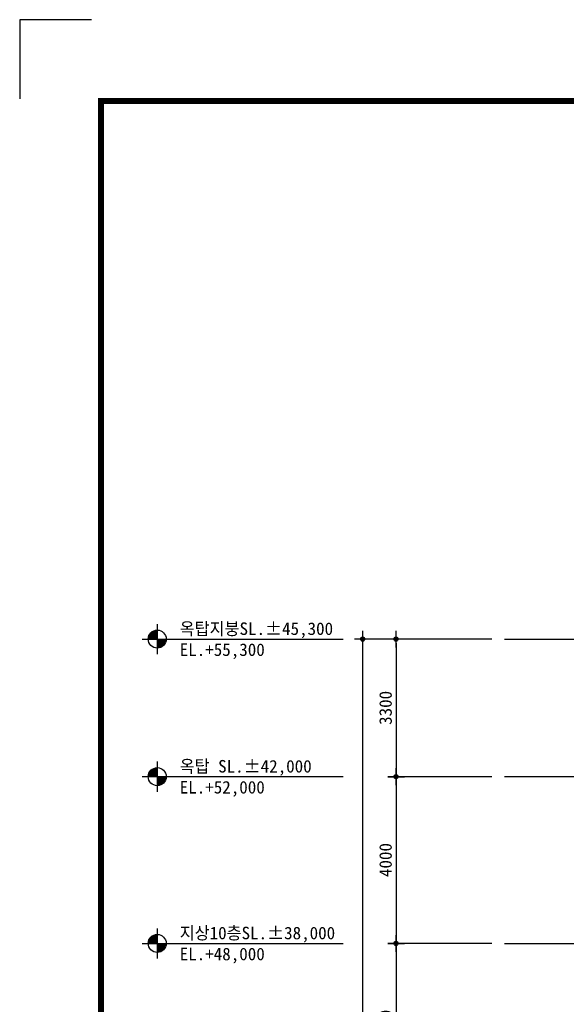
# Model space of a CAD drawing. Header units: millimetres. Extents: x 3445018 to 4174071, y -6064565 to -5122887.
# Tile 83 of 192: x 3669471 to 3682587, y -5415113 to -5391493. Entities that reach past the tile are written whole.
import ezdxf

# ---------------------------------------------------------------- set-up
doc = ezdxf.new("R2010")
doc.units = ezdxf.units.MM
doc.header["$MEASUREMENT"] = 0
doc.linetypes.add('CEN', pattern=[66, 60, -2, 2, -2])
doc.layers.get('DEFPOINTS').update_dxf_attribs({"linetype": 'CONTINUOUS'})
for name, color, linetype in [('3', 3, 'CONTINUOUS'), ('A_GE_FORM', 7, 'CONTINUOUS'), ('CEN', 13, 'CEN'), ('DIM', 7, 'CONTINUOUS'), ('SY', 1, 'CONTINUOUS'), ('문자', 2, 'CONTINUOUS')]:
    doc.layers.add(name, color=color, linetype=linetype)
doc.styles.add('HY울릉도 L', font='txt')
doc.styles.add('SDP-S', font='txt')
doc.dimstyles.new('SMDI-3', dxfattribs={"dimtxt": 3, "dimasz": 1, "dimexe": 2, "dimexo": 3, "dimgap": 1, "dimtad": 1, "dimdsep": 46, "dimtxsty": 'HY울릉도 L', "dimblk": 'Z_DOT', "dimcen": 2.5, "dimdle": 1.5, "dimclrd": 1, "dimclre": 1, "dimclrt": 2, "dimadec": 0, "dimazin": 0, "dimtfac": 1, "dimtix": 1, "dimtmove": 2, "dimatfit": 3, "dimldrblk": 'Z_DOT', "dimfxl": 2, "dimtvp": 1, "dimtolj": 1, "dimtzin": 0, "dimarcsym": 0})

# ---------------------------------------------------------------- blocks, each defined once
blk = doc.blocks.new('sheet _서영')
at = {"layer": 'A_GE_FORM'}
for p, q in [((-362689.99, -1059041.18), (-362689.99, -1059058.43)), ((-362689.99, -1059041.18), (-362689.99, -1059058.43)), ((-362689.99, -1059058.43), (-362670.99, -1059058.43))]:
    blk.add_line(p, q, dxfattribs=at)
at = {"layer": 'A_GE_FORM', "const_width": 1.5}
blk.add_lwpolyline([(-361868.49, -1059038.93), (-362670.49, -1059038.93), (-362670.49, -1058483.93), (-361868.49, -1058483.93)], close=True, dxfattribs=at)
blk = doc.blocks.new('Z_DOT')
at = {"layer": 'DIM', "color": 1, "ltscale": 3}
for p, q in [((-2, 0), (2, 0)), ((0, -2), (0, 2))]:
    blk.add_line(p, q, dxfattribs=at)
for radius in [0.5, 0.25]:
    blk.add_circle((0, 0), radius, dxfattribs=at)
blk = doc.blocks.new('*D923')
at = {"layer": 'DEFPOINTS', "color": 0, "ltscale": 3, "transparency": 16777216}
for p in [(3677701, -5406352), (3681101, -5406352), (3681101, -5451652)]:
    blk.add_point(p, dxfattribs=at)
at = {"layer": 'DIM', "color": 1, "lineweight": -2, "ltscale": 3, "transparency": 16777216}
for p, q in [((3680801, -5406352), (3677501, -5406352)), ((3677701, -5451552), (3677701, -5406452)), ((3680801, -5451652), (3677501, -5451652))]:
    blk.add_line(p, q, dxfattribs=at)
at = {"layer": 'DIM', "color": 1, "lineweight": -2, "ltscale": 3, "transparency": 16777216, "xscale": 100, "yscale": 100, "zscale": 100}
for p, rotation in [((3677701, -5406352), 90), ((3677701, -5451652), 270)]:
    blk.add_blockref('Z_DOT', p, dxfattribs=dict(at, rotation=rotation))
at = {"layer": 'DIM', "color": 2, "ltscale": 3, "transparency": 16777216, "insert": (3677451, -5429002), "char_height": 300, "attachment_point": 5, "rotation": 90, "style": 'SDP-S'}
blk.add_mtext('\\A1;45300', dxfattribs=at)
blk = doc.blocks.new('*D931')
at = {"layer": 'DEFPOINTS', "color": 0, "ltscale": 3, "transparency": 16777216}
for p in [(3681101, -5413652), (3678501, -5417652), (3681101, -5417652)]:
    blk.add_point(p, dxfattribs=at)
at = {"layer": 'DIM', "color": 1, "lineweight": -2, "ltscale": 3, "transparency": 16777216}
for p, q in [((3680801, -5413652), (3678301, -5413652)), ((3678501, -5413752), (3678501, -5417552)), ((3680801, -5417652), (3678301, -5417652))]:
    blk.add_line(p, q, dxfattribs=at)
at = {"layer": 'DIM', "color": 1, "lineweight": -2, "ltscale": 3, "transparency": 16777216, "xscale": 100, "yscale": 100, "zscale": 100}
for p, rotation in [((3678501, -5413652), 90), ((3678501, -5417652), 270)]:
    blk.add_blockref('Z_DOT', p, dxfattribs=dict(at, rotation=rotation))
at = {"layer": 'DIM', "color": 2, "ltscale": 3, "transparency": 16777216, "insert": (3678251, -5415652), "char_height": 300, "attachment_point": 5, "rotation": 90, "style": 'SDP-S'}
blk.add_mtext('\\A1;4000', dxfattribs=at)
blk = doc.blocks.new('*D932')
at = {"layer": 'DEFPOINTS', "color": 0, "ltscale": 3, "transparency": 16777216}
for p in [(3681101, -5409652), (3678501, -5413652), (3681101, -5413652)]:
    blk.add_point(p, dxfattribs=at)
at = {"layer": 'DIM', "color": 1, "lineweight": -2, "ltscale": 3, "transparency": 16777216}
for p, q in [((3680801, -5409652), (3678301, -5409652)), ((3678501, -5409752), (3678501, -5413552)), ((3680801, -5413652), (3678301, -5413652))]:
    blk.add_line(p, q, dxfattribs=at)
at = {"layer": 'DIM', "color": 1, "lineweight": -2, "ltscale": 3, "transparency": 16777216, "xscale": 100, "yscale": 100, "zscale": 100}
for p, rotation in [((3678501, -5409652), 90), ((3678501, -5413652), 270)]:
    blk.add_blockref('Z_DOT', p, dxfattribs=dict(at, rotation=rotation))
at = {"layer": 'DIM', "color": 2, "ltscale": 3, "transparency": 16777216, "insert": (3678251, -5411652), "char_height": 300, "attachment_point": 5, "rotation": 90, "style": 'SDP-S'}
blk.add_mtext('\\A1;4000', dxfattribs=at)
blk = doc.blocks.new('*D933')
at = {"layer": 'DEFPOINTS', "color": 0, "ltscale": 3, "transparency": 16777216}
for p in [(3681101, -5406352), (3678501, -5409652), (3681101, -5409652)]:
    blk.add_point(p, dxfattribs=at)
at = {"layer": 'DIM', "color": 1, "lineweight": -2, "ltscale": 3, "transparency": 16777216}
for p, q in [((3680801, -5406352), (3678301, -5406352)), ((3678501, -5406452), (3678501, -5409552)), ((3680801, -5409652), (3678301, -5409652))]:
    blk.add_line(p, q, dxfattribs=at)
at = {"layer": 'DIM', "color": 1, "lineweight": -2, "ltscale": 3, "transparency": 16777216, "xscale": 100, "yscale": 100, "zscale": 100}
for p, rotation in [((3678501, -5406352), 90), ((3678501, -5409652), 270)]:
    blk.add_blockref('Z_DOT', p, dxfattribs=dict(at, rotation=rotation))
at = {"layer": 'DIM', "color": 2, "ltscale": 3, "transparency": 16777216, "insert": (3678251, -5408002), "char_height": 300, "attachment_point": 5, "rotation": 90, "style": 'SDP-S'}
blk.add_mtext('\\A1;3300', dxfattribs=at)

msp = doc.modelspace()

# ---------------------------------------------------------------- linework, layer by layer
at = {"layer": 'CEN'}
for p, q in [((3681101.324, -5406351.886), (3725809.092, -5406351.886)), ((3681101.324, -5409651.886), (3725809.092, -5409651.886)), ((3681101.324, -5413651.886), (3725809.092, -5413651.886))]:
    msp.add_line(p, q, dxfattribs=at)
at = {"layer": 'SY'}
for p, q in [((3672770.714, -5405991.886), (3672770.714, -5406711.886)), ((3672410.714, -5406351.886), (3673130.714, -5406351.886)), ((3672770.714, -5406351.886), (3677236.167, -5406351.886)), ((3672770.714, -5409291.886), (3672770.714, -5410011.886)), ((3672410.714, -5409651.886), (3673130.714, -5409651.886)), ((3672770.714, -5409651.886), (3677236.167, -5409651.886)), ((3672770.714, -5413291.886), (3672770.714, -5414011.886)), ((3672410.714, -5413651.886), (3673130.714, -5413651.886)), ((3672770.714, -5413651.886), (3677236.167, -5413651.886))]:
    msp.add_line(p, q, dxfattribs=at)
for centre in [(3672770.714, -5406351.886), (3672770.714, -5409651.886), (3672770.714, -5413651.886)]:
    msp.add_circle(centre, 216, dxfattribs=at)
for points in [[(3672770.714, -5406135.886), (3672770.714, -5406351.886), (3672554.714, -5406351.886)], [(3672608.173, -5406209.631), (3672554.714, -5406351.886), (3672570.658, -5406270.44)], [(3672554.714, -5406351.886), (3672608.173, -5406209.631), (3672695.155, -5406211.445)], [(3672608.173, -5406209.631), (3672770.714, -5406135.886), (3672679.364, -5406156.154)], [(3672608.173, -5406209.631), (3672695.155, -5406211.445), (3672770.714, -5406135.886)], [(3672986.714, -5406351.886), (3672770.714, -5406351.886), (3672770.714, -5406567.886)], [(3672770.714, -5406567.886), (3672912.969, -5406514.427), (3672911.155, -5406427.445)], [(3672912.969, -5406514.427), (3672911.155, -5406427.445), (3672986.714, -5406351.886)], [(3672912.969, -5406514.427), (3672986.714, -5406351.886), (3672966.447, -5406443.236)], [(3672912.969, -5406514.427), (3672770.714, -5406567.886), (3672852.161, -5406551.942)], [(3672770.714, -5409435.886), (3672770.714, -5409651.886), (3672554.714, -5409651.886)], [(3672608.173, -5409509.631), (3672554.714, -5409651.886), (3672570.658, -5409570.44)], [(3672554.714, -5409651.886), (3672608.173, -5409509.631), (3672695.155, -5409511.445)], [(3672608.173, -5409509.631), (3672770.714, -5409435.886), (3672679.364, -5409456.154)], [(3672608.173, -5409509.631), (3672695.155, -5409511.445), (3672770.714, -5409435.886)], [(3672986.714, -5409651.886), (3672770.714, -5409651.886), (3672770.714, -5409867.886)], [(3672770.714, -5409867.886), (3672912.969, -5409814.427), (3672911.155, -5409727.445)], [(3672912.969, -5409814.427), (3672911.155, -5409727.445), (3672986.714, -5409651.886)], [(3672912.969, -5409814.427), (3672986.714, -5409651.886), (3672966.447, -5409743.236)], [(3672912.969, -5409814.427), (3672770.714, -5409867.886), (3672852.161, -5409851.942)], [(3672770.714, -5413435.886), (3672770.714, -5413651.886), (3672554.714, -5413651.886)], [(3672608.173, -5413509.631), (3672554.714, -5413651.886), (3672570.658, -5413570.44)], [(3672554.714, -5413651.886), (3672608.173, -5413509.631), (3672695.155, -5413511.445)], [(3672608.173, -5413509.631), (3672770.714, -5413435.886), (3672679.364, -5413456.154)], [(3672608.173, -5413509.631), (3672695.155, -5413511.445), (3672770.714, -5413435.886)], [(3672986.714, -5413651.886), (3672770.714, -5413651.886), (3672770.714, -5413867.886)], [(3672770.714, -5413867.886), (3672912.969, -5413814.427), (3672911.155, -5413727.445)], [(3672912.969, -5413814.427), (3672911.155, -5413727.445), (3672986.714, -5413651.886)], [(3672912.969, -5413814.427), (3672986.714, -5413651.886), (3672966.447, -5413743.236)], [(3672912.969, -5413814.427), (3672770.714, -5413867.886), (3672852.161, -5413851.942)]]:
    msp.add_solid(points, dxfattribs=at)

# ---------------------------------------------------------------- block references
at = {"layer": '3', "xscale": 100, "yscale": 100, "zscale": 100, "rotation": 270}
msp.add_blockref('sheet _서영', (109575314.9, -41660492.378), dxfattribs=at)

# ---------------------------------------------------------------- texts
at = {"layer": '문자', "linetype": 'Continuous', "style": 'SDP-S'}
for s, p in [('옥탑지붕SL.%%P45,300', (3673310.873, -5406252.306)), ('EL.+55,300', (3673310.873, -5406755.837)), ('옥탑 SL.%%P42,000', (3673310.873, -5409552.306)), ('EL.+52,000', (3673310.873, -5410055.837)), ('지상10층SL.%%P38,000', (3673310.873, -5413552.306)), ('EL.+48,000', (3673310.873, -5414055.837))]:
    msp.add_text(s, height=300, dxfattribs=at).set_placement(p)

# ---------------------------------------------------------------- dimensions: what is measured, and where the dimension line sits
at = {"layer": 'DIM', "ltscale": 3}
for base, p1, p2, picture, middle in [((3677701.324, -5406351.886), (3681101.324, -5451651.886), (3681101.324, -5406351.886), '*D923', (3677451.12, -5429001.886)), ((3678501.324, -5409651.886), (3681101.324, -5406351.886), (3681101.324, -5409651.886), '*D933', (3678251.12, -5408001.886)), ((3678501.324, -5413651.886), (3681101.324, -5409651.886), (3681101.324, -5413651.886), '*D932', (3678251.12, -5411651.886)), ((3678501.324, -5417651.886), (3681101.324, -5413651.886), (3681101.324, -5417651.886), '*D931', (3678251.12, -5415651.886))]:
    dim = msp.add_linear_dim(base=base, p1=p1, p2=p2, angle=90, dimstyle='SMDI-3', override={"dimscale": 100, "dimtxsty": 'SDP-S'}, dxfattribs=at)
    dim.commit()
    dim.dimension.update_dxf_attribs({"geometry": picture, "text_midpoint": middle})

doc.saveas('drawing.dxf')
